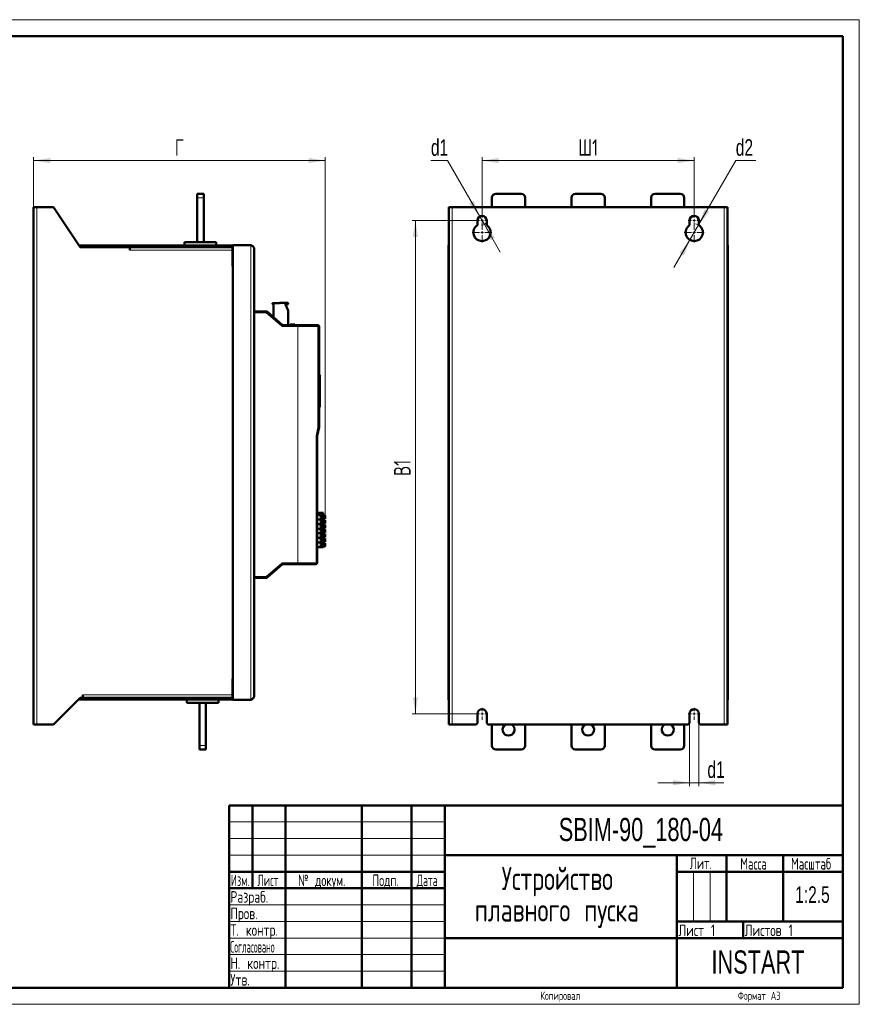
# Model space of a CAD drawing. Header units: millimetres. Extents: x 0 to 420, y 0 to 297.
# Tile 9 of 9: x 167 to 420, y 0 to 297. Entities that reach past the tile are written whole.
import ezdxf

# ---------------------------------------------------------------- set-up
doc = ezdxf.new("R2010")
doc.units = ezdxf.units.MM
doc.styles.add('SLDTEXTSTYLE0', font='TXT', dxfattribs={"width": 0.7, "bigfont": 'bigfont'})
doc.styles.add('SLDTEXTSTYLE1', font='TXT', dxfattribs={"width": 0.7})
doc.styles.add('SLDTEXTSTYLE2', font='TXT', dxfattribs={"width": 0.579176, "bigfont": 'bigfont'})
doc.styles.add('SLDTEXTSTYLE3', font='TXT', dxfattribs={"width": 0.646923, "bigfont": 'bigfont'})
doc.styles.add('SLDTEXTSTYLE4', font='TXT', dxfattribs={"width": 0.570891, "bigfont": 'bigfont'})
doc.styles.add('SLDTEXTSTYLE5', font='TXT', dxfattribs={"width": 0.585996, "bigfont": 'bigfont'})
doc.styles.add('SLDTEXTSTYLE6', font='TXT', dxfattribs={"width": 0.485474, "bigfont": 'bigfont'})
doc.dimstyles.new('SLDDIMSTYLE0', dxfattribs={"dimtxt": 5, "dimasz": 5, "dimexe": 0, "dimexo": 0.0625, "dimgap": 1.25, "dimtad": 2, "dimdec": 1, "dimlfac": 2.5, "dimrnd": 1e-09, "dimzin": 12, "dimdsep": 46, "dimtxsty": 'SLDTEXTSTYLE1', "dimsah": 1, "dimcen": 0.09, "dimadec": 0, "dimazin": 3, "dimtfac": 1, "dimtdec": 3, "dimtofl": 0, "dimtmove": 0, "dimatfit": 3, "dimfxl": 0, "dimfrac": 2, "dimtolj": 1, "dimtzin": 12, "dimarcsym": 0})
doc.dimstyles.new('SLDDIMSTYLE1', dxfattribs={"dimtxt": 5, "dimasz": 5, "dimexe": 0, "dimexo": 0.0625, "dimgap": 1.25, "dimtad": 0, "dimtih": 1, "dimtoh": 1, "dimdec": 1, "dimlfac": 2.5, "dimrnd": 1e-09, "dimzin": 12, "dimdsep": 46, "dimtxsty": 'SLDTEXTSTYLE1', "dimsah": 1, "dimcen": 0, "dimadec": 0, "dimazin": 3, "dimtfac": 1, "dimtdec": 3, "dimtmove": 0, "dimatfit": 3, "dimfxl": 0, "dimfrac": 2, "dimtolj": 1, "dimtzin": 12, "dimarcsym": 0})
doc.dimstyles.new('SLDDIMSTYLE2', dxfattribs={"dimtxt": 5, "dimasz": 5, "dimexe": 0, "dimexo": 0.0625, "dimgap": 1.25, "dimtad": 2, "dimdec": 1, "dimlfac": 2.5, "dimrnd": 1e-09, "dimzin": 12, "dimdsep": 46, "dimtxsty": 'SLDTEXTSTYLE1', "dimsah": 1, "dimcen": 0.09, "dimadec": 0, "dimazin": 3, "dimtfac": 1, "dimtdec": 3, "dimtmove": 0, "dimatfit": 0, "dimfxl": 0, "dimfrac": 2, "dimtolj": 1, "dimtzin": 12, "dimarcsym": 0})

# ---------------------------------------------------------------- blocks, each defined once
blk = doc.blocks.new('SW_NOTE_0')
at = {"color": 0, "linetype": 'Continuous', "lineweight": 0, "char_height": 7, "attachment_point": 2, "style": 'SLDTEXTSTYLE0'}
for s, insert in [('Устройство', (21.44, 9)), ('плавного пуска', (21.31, -0.5))]:
    blk.add_mtext(s, dxfattribs=dict(at, insert=insert))
blk = doc.blocks.new('_D_2')
at = {"color": 7, "linetype": 'Continuous', "lineweight": 0}
for p, q in [((171.01, 240.44), (171.01, 255.51)), ((258.97, 147.48), (258.97, 255.51)), ((171.01, 254.51), (258.97, 254.51))]:
    blk.add_line(p, q, dxfattribs=at)
at = {"color": 7, "linetype": 'Continuous', "lineweight": 18}
for points in [[(171.01, 254.51), (176.01, 253.74), (176.01, 255.28)], [(258.97, 254.51), (253.97, 255.28), (253.97, 253.74)]]:
    blk.add_solid(points, dxfattribs=at)
at = {"color": 7, "linetype": 'Continuous', "lineweight": 18, "insert": (213.57, 260.95), "char_height": 5, "attachment_point": 1, "style": 'SLDTEXTSTYLE0'}
blk.add_mtext('Г', dxfattribs=at)
blk = doc.blocks.new('_D_3')
at = {"color": 7, "linetype": 'Continuous', "lineweight": 0}
for p, q in [((295.79, 254.51), (290.82, 254.51)), ((305.53, 237.64), (295.79, 254.51)), ((306.93, 235.21), (305.53, 237.64)), ((306.93, 235.21), (311.74, 226.89))]:
    blk.add_line(p, q, dxfattribs=at)
at = {"color": 7, "linetype": 'Continuous', "lineweight": 18}
blk.add_arc((306.23, 236.43), 1.4, 264.4623, 359.5908, dxfattribs=at)
for points in [[(305.53, 237.64), (303.7, 242.35), (302.36, 241.58)], [(306.93, 235.21), (308.76, 230.5), (310.1, 231.27)]]:
    blk.add_solid(points, dxfattribs=at)
at = {"color": 7, "linetype": 'Continuous', "lineweight": 18, "insert": (290.82, 260.95), "char_height": 5, "attachment_point": 1, "style": 'SLDTEXTSTYLE1'}
blk.add_mtext('d1', dxfattribs=at)
blk = doc.blocks.new('_D_4')
at = {"color": 7, "linetype": 'Continuous', "lineweight": 0}
for p, q in [((371.53, 235.08), (382.75, 254.51)), ((382.75, 254.51), (388.79, 254.51)), ((368.93, 230.57), (371.53, 235.08)), ((368.93, 230.57), (364.12, 222.25))]:
    blk.add_line(p, q, dxfattribs=at)
at = {"color": 7, "linetype": 'Continuous', "lineweight": 18}
blk.add_arc((370.23, 232.83), 2.6, 57.6414, 81.0375, dxfattribs=at)
for points in [[(371.53, 235.08), (374.7, 239.02), (373.36, 239.79)], [(368.93, 230.57), (365.76, 226.63), (367.1, 225.86)]]:
    blk.add_solid(points, dxfattribs=at)
at = {"color": 7, "linetype": 'Continuous', "lineweight": 18, "insert": (382.75, 260.95), "char_height": 5, "attachment_point": 1, "style": 'SLDTEXTSTYLE1'}
blk.add_mtext('d2', dxfattribs=at)
blk = doc.blocks.new('_D_5')
at = {"color": 7, "linetype": 'Continuous', "lineweight": 0}
for p, q in [((306.23, 238.24), (306.23, 255.51)), ((370.23, 238.24), (370.23, 255.51)), ((306.23, 254.51), (370.23, 254.51))]:
    blk.add_line(p, q, dxfattribs=at)
at = {"color": 7, "linetype": 'Continuous', "lineweight": 18}
for points in [[(306.23, 254.51), (311.23, 253.74), (311.23, 255.28)], [(370.23, 254.51), (365.23, 255.28), (365.23, 253.74)]]:
    blk.add_solid(points, dxfattribs=at)
at = {"color": 7, "linetype": 'Continuous', "lineweight": 18, "insert": (335.21, 260.95), "char_height": 5, "attachment_point": 1, "style": 'SLDTEXTSTYLE0'}
blk.add_mtext('Ш1', dxfattribs=at)
blk = doc.blocks.new('_D_6')
at = {"color": 7, "linetype": 'Continuous', "lineweight": 0}
for p, q in [((304.42, 236.43), (285.13, 236.43)), ((286.13, 87.63), (286.13, 236.43)), ((304.42, 87.63), (285.13, 87.63))]:
    blk.add_line(p, q, dxfattribs=at)
at = {"color": 7, "linetype": 'Continuous', "lineweight": 18}
for points in [[(286.13, 236.43), (285.36, 231.43), (286.9, 231.43)], [(286.13, 87.63), (286.9, 92.63), (285.36, 92.63)]]:
    blk.add_solid(points, dxfattribs=at)
at = {"color": 7, "linetype": 'Continuous', "lineweight": 18, "insert": (279.68, 159.36), "char_height": 5, "attachment_point": 1, "rotation": 90, "style": 'SLDTEXTSTYLE0'}
blk.add_mtext('В1', dxfattribs=at)
blk = doc.blocks.new('_D_7')
at = {"color": 7, "linetype": 'Continuous', "lineweight": 0}
for p, q in [((368.83, 84.82), (368.83, 65.84)), ((371.63, 84.82), (371.63, 65.84)), ((368.83, 66.84), (359.21, 66.84)), ((368.83, 66.84), (371.63, 66.84)), ((371.63, 66.84), (379.16, 66.84))]:
    blk.add_line(p, q, dxfattribs=at)
at = {"color": 7, "linetype": 'Continuous', "lineweight": 18}
for points in [[(368.83, 66.84), (363.83, 67.6), (363.83, 66.07)], [(371.63, 66.84), (376.63, 66.07), (376.63, 67.6)]]:
    blk.add_solid(points, dxfattribs=at)
at = {"color": 7, "linetype": 'Continuous', "lineweight": 18, "insert": (374.19, 73.28), "char_height": 5, "attachment_point": 1, "style": 'SLDTEXTSTYLE1'}
blk.add_mtext('d1', dxfattribs=at)
blk = doc.blocks.new('SW_CENTERMARKSYMBOL_0')
at = {"color": 0, "linetype": 'Continuous', "lineweight": 18}
for p, q in [((-0.8, 0), (-1.8, 0)), ((0, 0), (-0.4, 0)), ((0, 0.8), (0, 1.8)), ((0, 0), (0, 0.4)), ((0, 0), (0, -0.4)), ((0, 0), (0.4, 0)), ((0.8, 0), (1.8, 0)), ((0, -0.8), (0, -1.8))]:
    blk.add_line(p, q, dxfattribs=at)
blk = doc.blocks.new('SW_CENTERMARKSYMBOL_1')
at = {"color": 0, "linetype": 'Continuous', "lineweight": 18}
for p, q in [((-0.8, 0), (-1.8, 0)), ((0, 0), (-0.4, 0)), ((0, 0.8), (0, 1.8)), ((0, 0), (0, 0.4)), ((0, 0), (0, -0.4)), ((0, 0), (0.4, 0)), ((0.8, 0), (1.8, 0)), ((0, -0.8), (0, -1.8))]:
    blk.add_line(p, q, dxfattribs=at)
blk = doc.blocks.new('SW_CENTERMARKSYMBOL_2')
at = {"color": 0, "linetype": 'Continuous', "lineweight": 18}
for p, q in [((0, 0.8), (0, 3)), ((-0.8, 0), (-3, 0)), ((0, 0), (-0.4, 0)), ((0, 0), (0, 0.4)), ((0, 0), (0, -0.4)), ((0, 0), (0.4, 0)), ((0.8, 0), (3, 0)), ((0, -0.8), (0, -3))]:
    blk.add_line(p, q, dxfattribs=at)
blk = doc.blocks.new('SW_CENTERMARKSYMBOL_3')
at = {"color": 0, "linetype": 'Continuous', "lineweight": 18}
for p, q in [((0, 0.8), (0, 3)), ((-0.8, 0), (-3, 0)), ((0, 0), (-0.4, 0)), ((0, 0), (0, 0.4)), ((0, 0), (0, -0.4)), ((0, 0), (0.4, 0)), ((0.8, 0), (3, 0)), ((0, -0.8), (0, -3))]:
    blk.add_line(p, q, dxfattribs=at)
blk = doc.blocks.new('SW_CENTERMARKSYMBOL_4')
at = {"color": 0, "linetype": 'Continuous', "lineweight": 18}
for p, q in [((-0.8, 0), (-1.8, 0)), ((0, 0), (-0.4, 0)), ((0, 0.8), (0, 1.8)), ((0, 0), (0, 0.4)), ((0, 0), (0, -0.4)), ((0, 0), (0.4, 0)), ((0.8, 0), (1.8, 0)), ((0, -0.8), (0, -1.8))]:
    blk.add_line(p, q, dxfattribs=at)
blk = doc.blocks.new('SW_CENTERMARKSYMBOL_5')
at = {"color": 0, "linetype": 'Continuous', "lineweight": 18}
for p, q in [((-0.8, 0), (-1.8, 0)), ((0, 0), (-0.4, 0)), ((0, 0.8), (0, 1.8)), ((0, 0), (0, 0.4)), ((0, 0), (0, -0.4)), ((0, 0), (0.4, 0)), ((0.8, 0), (1.8, 0)), ((0, -0.8), (0, -1.8))]:
    blk.add_line(p, q, dxfattribs=at)

msp = doc.modelspace()

# ---------------------------------------------------------------- linework, layer by layer
at = {"color": 7, "linetype": 'Continuous', "lineweight": 18}
for p, q in [((0, 297), (420, 297)), ((420, 297), (420, 0)), ((230, 55), (295, 55)), ((230, 50), (295, 50)), ((230, 45), (295, 45)), ((370, 40), (370, 25)), ((375, 40), (375, 25)), ((230, 30), (295, 30)), ((230, 25), (295, 25)), ((230, 20), (295, 20)), ((230, 15), (295, 15)), ((230, 10), (295, 10)), ((0, 0), (420, 0))]:
    msp.add_line(p, q, dxfattribs=at)
at = {"color": 7, "linetype": 'Continuous', "lineweight": 50}
for p, q in [((415, 292), (20, 292)), ((415, 5), (415, 292)), ((220.291, 244.507), (220.291, 243.307)), ((220.291, 244.507), (222.291, 244.507)), ((222.291, 244.507), (222.291, 243.307)), ((310.429, 244.507), (318.029, 244.507)), ((334.429, 244.507), (342.029, 244.507)), ((358.429, 244.507), (366.029, 244.507)), ((220.291, 243.307), (220.291, 229.907)), ((222.291, 243.307), (222.291, 229.907)), ((309.229, 240.427), (309.229, 243.307)), ((319.229, 243.307), (319.229, 240.427)), ((333.229, 240.427), (333.229, 243.307)), ((343.229, 243.307), (343.229, 240.427)), ((357.229, 240.427), (357.229, 243.307)), ((367.229, 243.307), (367.229, 240.427)), ((171.011, 84.427), (171.011, 240.427)), ((171.011, 240.427), (171.971, 240.427)), ((177.011, 240.427), (171.971, 240.427)), ((185.011, 228.427), (177.011, 240.427)), ((296.229, 84.427), (296.229, 240.427)), ((296.229, 240.427), (297.189, 240.427)), ((297.189, 240.427), (379.269, 240.427)), ((379.269, 240.427), (380.229, 240.427)), ((380.229, 240.427), (380.229, 84.427)), ((304.829, 235.018), (304.829, 236.427)), ((307.629, 236.427), (307.629, 235.018)), ((368.829, 235.018), (368.829, 236.427)), ((371.629, 236.427), (371.629, 235.018)), ((184.691, 228.907), (186.011, 228.907)), ((186.011, 228.427), (186.011, 228.907)), ((186.011, 228.907), (231.011, 228.907)), ((226.091, 229.907), (216.491, 229.907)), ((216.491, 229.907), (216.491, 228.907)), ((226.091, 229.907), (226.091, 228.907)), ((231.011, 228.427), (231.011, 228.907)), ((231.091, 228.9), (231.011, 228.907)), ((231.091, 229.027), (231.091, 91.827)), ((236.531, 229.027), (231.091, 229.027)), ((296.129, 91.827), (296.129, 229.027)), ((296.129, 229.027), (296.229, 229.027)), ((380.329, 229.027), (380.229, 229.027)), ((380.329, 229.027), (380.329, 91.827)), ((200.011, 228.427), (185.011, 228.427)), ((186.011, 228.427), (231.011, 228.427)), ((200.011, 227.467), (200.011, 228.427)), ((231.011, 228.427), (231.011, 227.467)), ((231.011, 222.667), (231.011, 227.467)), ((237.491, 92.787), (237.491, 228.067)), ((231.011, 222.667), (231.091, 222.667)), ((243.035, 211.407), (243.035, 211.187)), ((245.075, 211.447), (243.075, 211.447)), ((243.075, 211.147), (243.315, 211.147)), ((243.355, 211.107), (243.355, 207.24)), ((245.115, 211.507), (245.115, 211.487)), ((247.715, 211.547), (245.155, 211.547)), ((247.755, 209.267), (246.979, 211.091)), ((247.015, 211.147), (247.715, 211.147)), ((247.755, 211.187), (247.755, 211.507)), ((241.142, 209.027), (237.491, 209.027)), ((245.978, 204.968), (241.404, 208.929)), ((247.755, 204.871), (247.755, 209.267)), ((248.544, 205.071), (248.395, 205.071)), ((248.395, 205.071), (248.395, 204.871)), ((248.544, 205.071), (248.544, 204.871)), ((249.795, 205.071), (248.544, 205.071)), ((249.795, 205.071), (249.795, 204.871)), ((250.654, 204.871), (246.24, 204.871)), ((256.691, 204.871), (250.654, 204.871)), ((257.091, 204.471), (257.091, 174.067)), ((257.251, 189.867), (257.091, 189.867)), ((257.251, 188.239), (257.091, 188.239)), ((257.211, 187.949), (257.091, 187.949)), ((257.291, 189.827), (257.291, 188.977)), ((257.291, 188.977), (257.291, 188.433)), ((257.291, 188.433), (257.291, 188.199)), ((257.291, 188.199), (257.291, 188.052)), ((257.291, 188.052), (257.291, 187.869)), ((257.291, 187.869), (257.291, 187.642)), ((257.291, 187.642), (257.291, 184.835)), ((257.091, 184.462), (257.211, 184.462)), ((257.295, 186.682), (257.291, 186.682)), ((257.295, 186.48), (257.291, 186.48)), ((257.295, 186.443), (257.291, 186.443)), ((257.295, 186.438), (257.291, 186.438)), ((257.295, 186.038), (257.291, 186.038)), ((257.295, 186.033), (257.291, 186.033)), ((257.295, 185.962), (257.291, 185.962)), ((257.295, 185.934), (257.291, 185.934)), ((257.295, 185.902), (257.291, 185.902)), ((257.295, 185.783), (257.291, 185.783)), ((257.295, 185.632), (257.291, 185.632)), ((257.295, 185.552), (257.291, 185.552)), ((257.295, 185.517), (257.291, 185.517)), ((257.295, 185.417), (257.291, 185.417)), ((257.295, 185.302), (257.291, 185.302)), ((257.295, 185.297), (257.291, 185.297)), ((257.295, 185.005), (257.291, 185.005)), ((257.295, 185), (257.291, 185)), ((257.295, 184.923), (257.291, 184.923)), ((257.291, 184.835), (257.291, 184.542)), ((257.291, 184.542), (257.291, 182.881)), ((257.295, 186.038), (257.295, 186.438)), ((257.295, 185.883), (257.295, 185.895)), ((257.295, 185.517), (257.295, 185.417)), ((257.295, 185.005), (257.295, 185.297)), ((257.295, 184.923), (257.295, 184.988)), ((257.091, 182.694), (257.251, 182.694)), ((257.291, 182.881), (257.291, 182.734)), ((257.291, 182.734), (257.291, 182.529)), ((257.291, 182.529), (257.291, 182.067)), ((257.291, 182.067), (257.291, 181.107)), ((257.091, 181.067), (257.251, 181.067)), ((257.091, 180.055), (257.211, 180.055)), ((256.491, 171.467), (257.091, 174.067)), ((256.491, 133.183), (256.491, 171.467)), ((256.491, 170.467), (256.491, 134.263)), ((256.531, 148.267), (256.491, 148.267)), ((256.491, 147.667), (256.531, 147.667)), ((256.531, 146.267), (256.491, 146.267)), ((256.531, 147.667), (256.531, 148.267)), ((256.531, 148.267), (258.331, 148.267)), ((256.531, 147.667), (258.331, 147.667)), ((256.531, 146.267), (256.531, 147.667)), ((256.531, 144.867), (256.531, 146.267)), ((256.531, 146.267), (258.331, 146.267)), ((258.331, 147.667), (258.331, 148.267)), ((258.331, 146.267), (258.331, 147.667)), ((258.771, 147.467), (258.331, 147.467)), ((258.971, 146.467), (258.331, 146.467)), ((258.331, 144.867), (258.331, 146.267)), ((258.771, 146.067), (258.331, 146.067)), ((258.771, 147.467), (258.771, 146.946)), ((258.771, 147.467), (258.971, 147.467)), ((258.971, 146.946), (258.771, 146.946)), ((258.771, 146.067), (258.771, 145.546)), ((258.771, 146.067), (258.971, 146.067)), ((258.971, 145.546), (258.771, 145.546)), ((258.971, 147.467), (258.971, 146.946)), ((258.971, 146.946), (258.971, 146.467)), ((258.971, 146.067), (258.971, 145.546)), ((258.971, 145.546), (258.971, 145.067)), ((256.491, 144.867), (256.531, 144.867)), ((256.531, 143.467), (256.491, 143.467)), ((256.531, 144.867), (258.331, 144.867)), ((256.531, 143.467), (256.531, 144.867)), ((256.531, 142.067), (256.531, 143.467)), ((256.531, 143.467), (258.331, 143.467)), ((258.971, 145.067), (258.331, 145.067)), ((258.331, 143.467), (258.331, 144.867)), ((258.771, 144.667), (258.331, 144.667)), ((258.971, 143.667), (258.331, 143.667)), ((258.331, 142.067), (258.331, 143.467)), ((258.771, 143.267), (258.331, 143.267)), ((258.771, 144.667), (258.971, 144.667)), ((258.771, 144.667), (258.771, 144.146)), ((258.971, 144.146), (258.771, 144.146)), ((258.771, 143.267), (258.771, 142.746)), ((258.771, 143.267), (258.971, 143.267)), ((258.971, 142.746), (258.771, 142.746)), ((258.971, 144.667), (258.971, 144.146)), ((258.971, 144.146), (258.971, 143.667)), ((258.971, 143.267), (258.971, 142.746)), ((258.971, 142.746), (258.971, 142.267)), ((256.491, 142.067), (256.531, 142.067)), ((256.531, 140.667), (256.491, 140.667)), ((256.531, 142.067), (258.331, 142.067)), ((256.531, 140.667), (256.531, 142.067)), ((256.531, 139.267), (256.531, 140.667)), ((256.531, 140.667), (258.331, 140.667)), ((258.971, 142.267), (258.331, 142.267)), ((258.331, 140.667), (258.331, 142.067)), ((258.771, 141.867), (258.331, 141.867)), ((258.971, 140.867), (258.331, 140.867)), ((258.331, 139.267), (258.331, 140.667)), ((258.771, 140.467), (258.331, 140.467)), ((258.771, 141.867), (258.971, 141.867)), ((258.771, 141.867), (258.771, 141.346)), ((258.971, 141.346), (258.771, 141.346)), ((258.771, 140.467), (258.771, 139.946)), ((258.771, 140.467), (258.971, 140.467)), ((258.971, 139.946), (258.771, 139.946)), ((258.971, 141.867), (258.971, 141.346)), ((258.971, 141.346), (258.971, 140.867)), ((258.971, 140.467), (258.971, 139.946)), ((258.971, 139.946), (258.971, 139.467)), ((256.491, 139.267), (256.531, 139.267)), ((256.491, 137.867), (256.531, 137.867)), ((256.531, 139.267), (258.331, 139.267)), ((256.531, 137.867), (256.531, 139.267)), ((256.531, 137.867), (258.331, 137.867)), ((258.971, 139.467), (258.331, 139.467)), ((258.331, 137.867), (258.331, 139.267)), ((258.771, 139.067), (258.331, 139.067)), ((258.971, 138.067), (258.331, 138.067)), ((258.771, 139.067), (258.971, 139.067)), ((258.771, 139.067), (258.771, 138.546)), ((258.971, 138.546), (258.771, 138.546)), ((258.971, 139.067), (258.971, 138.546)), ((258.971, 138.546), (258.971, 138.067)), ((241.404, 128.724), (245.978, 132.685)), ((246.24, 132.783), (250.654, 132.783)), ((250.654, 132.783), (256.091, 132.783)), ((237.491, 128.627), (241.142, 128.627)), ((231.011, 93.387), (231.011, 98.187)), ((231.091, 98.187), (231.011, 98.187)), ((177.011, 84.427), (185.011, 92.427)), ((185.011, 92.427), (185.811, 92.427)), ((185.811, 92.427), (185.811, 93.387)), ((186.011, 92.427), (185.811, 92.427)), ((186.011, 92.427), (186.011, 91.947)), ((231.011, 92.427), (186.011, 92.427)), ((231.011, 93.387), (231.011, 92.427)), ((231.011, 92.427), (231.011, 91.947)), ((186.011, 91.947), (184.531, 91.947)), ((231.011, 91.947), (186.011, 91.947)), ((217.19, 91.947), (217.19, 90.947)), ((217.19, 90.947), (226.79, 90.947)), ((220.99, 90.947), (220.99, 78.036)), ((222.99, 90.947), (222.99, 78.036)), ((226.79, 90.947), (226.79, 91.947)), ((231.011, 91.947), (231.091, 91.953)), ((231.091, 91.827), (236.531, 91.827)), ((296.129, 91.827), (296.229, 91.827)), ((380.329, 91.827), (380.229, 91.827)), ((304.829, 87.627), (304.829, 84.827)), ((307.629, 84.827), (307.629, 87.627)), ((368.829, 87.627), (368.829, 84.827)), ((371.629, 84.827), (371.629, 87.627)), ((171.971, 84.427), (171.011, 84.427)), ((171.971, 84.427), (177.011, 84.427)), ((297.189, 84.427), (296.229, 84.427)), ((304.429, 84.427), (297.189, 84.427)), ((304.429, 84.427), (304.829, 84.827)), ((307.629, 84.827), (308.029, 84.427)), ((368.429, 84.427), (308.029, 84.427)), ((309.229, 78.036), (309.229, 84.427)), ((319.229, 84.427), (319.229, 78.036)), ((333.229, 78.036), (333.229, 84.427)), ((343.229, 84.427), (343.229, 78.036)), ((357.229, 78.036), (357.229, 84.427)), ((367.229, 84.427), (367.229, 78.036)), ((368.429, 84.427), (368.829, 84.827)), ((371.629, 84.827), (372.029, 84.427)), ((379.269, 84.427), (372.029, 84.427)), ((380.229, 84.427), (379.269, 84.427)), ((220.99, 78.036), (220.99, 76.836)), ((222.99, 78.036), (222.99, 76.836)), ((220.99, 76.836), (222.99, 76.836)), ((318.029, 76.836), (310.429, 76.836)), ((342.029, 76.836), (334.429, 76.836)), ((366.029, 76.836), (358.429, 76.836)), ((230, 60), (415, 60)), ((230, 60), (230, 5)), ((237, 35), (237, 60)), ((247, 60), (247, 5)), ((270, 60), (270, 5)), ((285, 60), (285, 5)), ((295, 60), (295, 5)), ((295, 45), (415, 45)), ((365, 45), (365, 5)), ((380, 45), (380, 25)), ((397, 45), (397, 25)), ((230, 40), (295, 40)), ((365, 40), (415, 40)), ((230, 35), (295, 35)), ((365, 25), (415, 25)), ((385, 25), (385, 20)), ((295, 20), (415, 20)), ((20, 5), (415, 5))]:
    msp.add_line(p, q, dxfattribs=at)
at = {"color": 9, "linetype": 'Continuous', "lineweight": 18}
for p, q in [((220.291, 243.307), (222.291, 243.307)), ((171.971, 240.427), (171.971, 84.427)), ((297.189, 240.427), (297.189, 84.427)), ((379.269, 84.427), (379.269, 240.427)), ((236.531, 229.027), (236.531, 91.827)), ((231.011, 227.467), (200.011, 227.467)), ((231.091, 228.412), (231.032, 228.407)), ((230.991, 222.667), (231.011, 222.667)), ((230.991, 98.187), (230.991, 222.667)), ((237.491, 208.627), (241.142, 208.627)), ((241.142, 208.627), (241.142, 209.027)), ((241.142, 208.627), (241.404, 208.929)), ((241.142, 208.627), (245.716, 204.666)), ((245.716, 204.666), (245.978, 204.968)), ((246.24, 204.871), (246.24, 204.471)), ((246.24, 204.471), (250.654, 204.471)), ((250.654, 204.471), (250.654, 204.871)), ((250.654, 204.471), (250.654, 133.183)), ((250.654, 204.471), (250.727, 204.471)), ((250.727, 133.183), (250.727, 204.471)), ((250.727, 204.471), (256.765, 204.471)), ((256.765, 204.471), (256.765, 174.112)), ((256.765, 204.471), (257.091, 204.471)), ((257.091, 189.009), (257.251, 189.009)), ((257.251, 188.404), (257.091, 188.404)), ((257.251, 188.076), (257.091, 188.076)), ((257.211, 187.665), (257.091, 187.665)), ((257.211, 187.665), (257.211, 187.949)), ((257.211, 184.829), (257.211, 187.665)), ((257.251, 189.009), (257.251, 189.867)), ((257.251, 188.404), (257.251, 189.009)), ((257.251, 188.239), (257.251, 188.404)), ((257.251, 188.076), (257.251, 188.239)), ((257.251, 187.939), (257.251, 188.076)), ((257.091, 184.829), (257.211, 184.829)), ((257.211, 184.462), (257.211, 184.829)), ((257.251, 182.857), (257.251, 184.473)), ((257.091, 182.857), (257.251, 182.857)), ((257.091, 182.529), (257.291, 182.529)), ((257.251, 181.924), (257.091, 181.924)), ((257.251, 182.694), (257.251, 182.857)), ((257.251, 181.067), (257.251, 181.924)), ((256.765, 174.112), (256.165, 171.512)), ((256.165, 171.512), (256.165, 133.183)), ((245.716, 132.987), (241.142, 129.027)), ((245.716, 132.987), (245.978, 132.685)), ((250.654, 133.183), (246.24, 133.183)), ((246.24, 133.183), (246.24, 132.783)), ((250.654, 132.783), (250.654, 133.183)), ((250.727, 133.183), (250.654, 133.183)), ((256.165, 133.183), (250.727, 133.183)), ((256.491, 133.183), (256.165, 133.183)), ((241.142, 129.027), (237.491, 129.027)), ((241.142, 129.027), (241.404, 128.724)), ((241.142, 128.627), (241.142, 129.027)), ((231.011, 98.187), (230.991, 98.187)), ((185.811, 93.387), (231.011, 93.387)), ((231.032, 92.446), (231.091, 92.441)), ((220.99, 78.036), (222.99, 78.036))]:
    msp.add_line(p, q, dxfattribs=at)
at = {"color": 9, "linetype": 'Continuous', "lineweight": 18, "flags": 128}
for points in [[(257.291, 187.642), (257.289, 187.647), (257.285, 187.651), (257.277, 187.655), (257.267, 187.658), (257.255, 187.661), (257.241, 187.663), (257.226, 187.665), (257.211, 187.665)], [(257.251, 188.076), (257.259, 188.076), (257.266, 188.074), (257.273, 188.072), (257.279, 188.069), (257.284, 188.065), (257.288, 188.061), (257.29, 188.057), (257.291, 188.052)], [(257.291, 182.881), (257.29, 182.876), (257.288, 182.872), (257.284, 182.868), (257.279, 182.864), (257.273, 182.861), (257.266, 182.859), (257.259, 182.858), (257.251, 182.857)]]:
    msp.add_lwpolyline(points, dxfattribs=at)
at = {"color": 7, "linetype": 'Continuous', "lineweight": 50, "flags": 128}
for points in [[(258.187, 146.967), (258.163, 147.196), (258.096, 147.391), (257.996, 147.521), (257.878, 147.567), (257.76, 147.521), (257.66, 147.391), (257.593, 147.196), (257.569, 146.967), (257.593, 146.737), (257.66, 146.542), (257.76, 146.412), (257.878, 146.367), (257.996, 146.412), (258.096, 146.542), (258.163, 146.737), (258.187, 146.967)], [(258.187, 145.567), (258.163, 145.796), (258.096, 145.991), (257.996, 146.121), (257.878, 146.167), (257.76, 146.121), (257.66, 145.991), (257.593, 145.796), (257.569, 145.567), (257.593, 145.337), (257.66, 145.142), (257.76, 145.012), (257.878, 144.967), (257.996, 145.012), (258.096, 145.142), (258.163, 145.337), (258.187, 145.567)], [(258.187, 144.167), (258.163, 144.396), (258.096, 144.591), (257.996, 144.721), (257.878, 144.767), (257.76, 144.721), (257.66, 144.591), (257.593, 144.396), (257.569, 144.167), (257.593, 143.937), (257.66, 143.742), (257.76, 143.612), (257.878, 143.567), (257.996, 143.612), (258.096, 143.742), (258.163, 143.937), (258.187, 144.167)], [(258.187, 142.767), (258.163, 142.996), (258.096, 143.191), (257.996, 143.321), (257.878, 143.367), (257.76, 143.321), (257.66, 143.191), (257.593, 142.996), (257.569, 142.767), (257.593, 142.537), (257.66, 142.342), (257.76, 142.212), (257.878, 142.167), (257.996, 142.212), (258.096, 142.342), (258.163, 142.537), (258.187, 142.767)], [(258.187, 141.367), (258.163, 141.596), (258.096, 141.791), (257.996, 141.921), (257.878, 141.967), (257.76, 141.921), (257.66, 141.791), (257.593, 141.596), (257.569, 141.367), (257.593, 141.137), (257.66, 140.942), (257.76, 140.812), (257.878, 140.767), (257.996, 140.812), (258.096, 140.942), (258.163, 141.137), (258.187, 141.367)], [(258.187, 139.967), (258.163, 140.196), (258.096, 140.391), (257.996, 140.521), (257.878, 140.567), (257.76, 140.521), (257.66, 140.391), (257.593, 140.196), (257.569, 139.967), (257.593, 139.737), (257.66, 139.542), (257.76, 139.412), (257.878, 139.367), (257.996, 139.412), (258.096, 139.542), (258.163, 139.737), (258.187, 139.967)], [(258.187, 138.567), (258.163, 138.796), (258.096, 138.991), (257.996, 139.121), (257.878, 139.167), (257.76, 139.121), (257.66, 138.991), (257.593, 138.796), (257.569, 138.567), (257.593, 138.337), (257.66, 138.142), (257.76, 138.012), (257.878, 137.967), (257.996, 138.012), (258.096, 138.142), (258.163, 138.337), (258.187, 138.567)]]:
    msp.add_lwpolyline(points, dxfattribs=at)
at = {"color": 7, "linetype": 'Continuous', "lineweight": 50}
for centre, radius, start, end in [((310.429, 243.307), 1.2, 90, 180), ((318.029, 243.307), 1.2, 0, 90), ((334.429, 243.307), 1.2, 90, 180), ((342.029, 243.307), 1.2, 0, 90), ((358.429, 243.307), 1.2, 90, 180), ((366.029, 243.307), 1.2, 0, 90), ((306.229, 236.427), 1.4, 0, 180), ((370.229, 236.427), 1.4, 0, 180), ((306.229, 232.827), 2.6, 122.57897, 57.42103), ((370.229, 232.827), 2.6, 122.57897, 57.42103), ((231.011, 228.406), 0.0208, 4.58122, 90), ((231.531, 228.447), 0.501, 184.58122, 208.53376), ((243.075, 211.407), 0.04, 90, 180), ((243.075, 211.187), 0.04, 180, 270), ((243.315, 211.107), 0.04, 0, 90), ((245.075, 211.487), 0.04, 270, 0), ((245.155, 211.507), 0.04, 90, 180), ((247.015, 211.107), 0.04, 90, 203.0513), ((247.715, 211.507), 0.04, 0, 90), ((247.715, 211.187), 0.04, 270, 0), ((241.142, 208.627), 0.4, 49.11289, 90), ((246.24, 205.271), 0.4, 229.11289, 270), ((257.211, 187.869), 0.08, 0, 90), ((257.251, 189.827), 0.04, 0, 90), ((257.251, 188.199), 0.04, 0, 90), ((257.211, 184.542), 0.08, 270, 0), ((257.251, 182.734), 0.04, 270, 0), ((257.211, 180.135), 0.08, 271.37421, 359.98527), ((257.251, 181.107), 0.04, 270, 0), ((246.24, 132.383), 0.4, 90, 130.88711), ((241.142, 129.027), 0.4, 270, 310.88711), ((231.011, 92.447), 0.0208, 270, 355.41878), ((231.531, 92.406), 0.501, 151.46624, 175.41878), ((306.229, 87.627), 1.4, 0, 180), ((370.229, 87.627), 1.4, 0, 180), ((314.229, 82.836), 1.8, 117.88029, 62.11971), ((338.229, 82.836), 1.8, 117.88029, 62.11971), ((362.229, 82.836), 1.8, 117.88029, 62.11971), ((310.429, 78.036), 1.2, 180, 270), ((318.029, 78.036), 1.2, 270, 0), ((334.429, 78.036), 1.2, 180, 270), ((342.029, 78.036), 1.2, 270, 0), ((358.429, 78.036), 1.2, 180, 270), ((366.029, 78.036), 1.2, 270, 0)]:
    msp.add_arc(centre, radius, start, end, dxfattribs=at)
at = {"color": 9, "linetype": 'Continuous', "lineweight": 18}
for centre, radius, start, end in [((250.129, 204.567), 0.606, 350.82215, 30.06145), ((256.167, 204.567), 0.606, 350.82215, 30.06145), ((257.254, 188.973), 0.0367, 6.8273, 95.49257), ((257.256, 188.44), 0.0357, 261.95053, 348.57825), ((257.231, 185.072), 0.244, 265.33351, 284.26318), ((250.129, 133.086), 0.606, 329.93855, 9.17785), ((255.567, 133.086), 0.606, 329.93855, 9.17785)]:
    msp.add_arc(centre, radius, start, end, dxfattribs=at)
at = {"color": 7, "linetype": 'Continuous', "lineweight": 50}
for centre, start_param in [((256.691, 174.112), 0.0002986), ((256.091, 171.512), 0.0004579)]:
    msp.add_ellipse(centre, major_axis=(0.4, -0.046), ratio=0.0210712, start_param=start_param, end_param=1.3878481, dxfattribs=at)
for points, knots in [([(236.531, 229.027), (236.659, 228.945), (236.915, 228.782), (237.237, 228.537), (237.451, 228.299), (237.478, 228.142), (237.491, 228.067)], [0, 0, 0, 0, 0.254649, 0.5095407, 0.7644336, 1, 1, 1, 1]), ([(257.251, 181.924), (257.251, 181.924), (257.262, 181.946), (257.282, 181.989), (257.288, 182.044), (257.291, 182.067)], [0, 0, 0, 0, 0.0137356, 0.5829716, 1, 1, 1, 1]), ([(257.211, 180.607), (257.211, 180.629), (257.211, 180.729), (257.211, 180.888), (257.211, 181.019), (257.211, 181.067)], [0, 0, 0, 0, 0.1494851, 0.6937241, 1, 1, 1, 1]), ([(257.291, 180.995), (257.291, 180.972), (257.291, 180.873), (257.291, 180.75), (257.291, 180.66), (257.291, 180.64)], [0, 0, 0, 0, 0.1925212, 0.8270147, 1, 1, 1, 1]), ([(257.291, 180.64), (257.291, 180.582), (257.291, 180.437), (257.291, 180.313), (257.291, 180.277), (257.291, 180.272)], [0, 0, 0, 0, 0.37538797, 0.92395605, 1, 1, 1, 1]), ([(237.491, 92.787), (237.476, 92.705), (237.446, 92.542), (237.216, 92.297), (236.896, 92.059), (236.649, 91.902), (236.531, 91.827)], [0, 0, 0, 0, 0.254649, 0.5095407, 0.7644336, 1, 1, 1, 1])]:
    msp.add_open_spline(points, degree=3, knots=knots, dxfattribs=at)
at = {"color": 9, "linetype": 'Continuous', "lineweight": 18}
for points in [[(245.716, 204.666), (245.795, 204.61), (245.952, 204.497), (246.144, 204.48), (246.24, 204.471)], [(246.24, 133.183), (246.144, 133.174), (245.952, 133.156), (245.795, 133.044), (245.716, 132.987)]]:
    msp.add_open_spline(points, degree=3, dxfattribs=at)
at = {"color": 7, "linetype": 'Continuous', "lineweight": 50}
for points in [[(256.691, 204.871), (256.743, 204.865), (256.848, 204.853), (256.98, 204.76), (257.073, 204.628), (257.085, 204.523), (257.091, 204.471)], [(256.491, 133.183), (256.485, 133.13), (256.473, 133.025), (256.38, 132.893), (256.248, 132.801), (256.143, 132.789), (256.091, 132.783)]]:
    msp.add_open_spline(points, degree=3, dxfattribs=at)
at = {"color": 9, "linetype": 'Continuous', "lineweight": 18}
msp.add_open_spline([(257.211, 180.067), (257.211, 180.068), (257.211, 180.072), (257.211, 180.201), (257.211, 180.389), (257.211, 180.54), (257.211, 180.607)], degree=3, knots=[0, 0, 0, 0, 0.2952536, 0.6028083, 0.8249091, 1, 1, 1, 1], dxfattribs=at)

# ---------------------------------------------------------------- block references
at = {"color": 7, "linetype": 'Continuous', "lineweight": 0}
for name, p in [('SW_CENTERMARKSYMBOL_0', (306.229, 236.427)), ('SW_CENTERMARKSYMBOL_1', (370.229, 236.427)), ('SW_CENTERMARKSYMBOL_2', (306.229, 232.827)), ('SW_CENTERMARKSYMBOL_3', (370.229, 232.827)), ('SW_CENTERMARKSYMBOL_4', (306.229, 87.627)), ('SW_CENTERMARKSYMBOL_5', (370.229, 87.627)), ('SW_NOTE_0', (307.492, 32.466))]:
    msp.add_blockref(name, p, dxfattribs=at)

# ---------------------------------------------------------------- texts
for s, insert, char_height, attachment_point, style in [('SBIM-90_180-04', (354.135, 56.238), 7, 2, 'SLDTEXTSTYLE1'), ('Лит.', (372.202, 44.271), 3.5, 2, 'SLDTEXTSTYLE3'), ('Масса', (388.11, 44.141), 3.5, 2, 'SLDTEXTSTYLE3'), ('Масштаб', (405.462, 44.141), 3.5, 2, 'SLDTEXTSTYLE3'), ('Изм.', (233.293, 39.141), 3.5, 2, 'SLDTEXTSTYLE5'), ('Лист', (241.677, 39.141), 3.5, 2, 'SLDTEXTSTYLE2'), ('№ докум.', (257.889, 39.141), 3.5, 2, 'SLDTEXTSTYLE3'), ('Подп.', (277.122, 39.141), 3.5, 2, 'SLDTEXTSTYLE3'), ('Дата', (289.693, 39.141), 3.5, 2, 'SLDTEXTSTYLE4'), ('1:2.5', (405.875, 35.597), 5, 2, 'SLDTEXTSTYLE1'), ('Разраб.', (230.332, 34.153), 3.5, 1, 'SLDTEXTSTYLE0'), ('Пров.', (230.332, 29.153), 3.5, 1, 'SLDTEXTSTYLE0'), ('Т. контр.', (230.332, 24.153), 3.5, 1, 'SLDTEXTSTYLE0'), ('Лист 1', (365.466, 24.073), 3.5, 1, 'SLDTEXTSTYLE0'), ('Листов 1', (385.466, 24.073), 3.5, 1, 'SLDTEXTSTYLE0'), ('Согласовано', (230.303, 19.087), 3.5, 1, 'SLDTEXTSTYLE6'), ('INSTART', (389.435, 16.249), 7, 2, 'SLDTEXTSTYLE1'), ('Н. контр.', (230.332, 14.153), 3.5, 1, 'SLDTEXTSTYLE0'), ('Утв.', (230.332, 9.153), 3.5, 1, 'SLDTEXTSTYLE0'), ('Копировал', (329.804, 3.839), 2.5, 2, 'SLDTEXTSTYLE0'), ('Формат А3', (389.811, 3.839), 2.5, 2, 'SLDTEXTSTYLE0')]:
    msp.add_mtext(s, dxfattribs=dict(at, insert=insert, char_height=char_height, attachment_point=attachment_point, style=style))

# ---------------------------------------------------------------- dimensions: what is measured, and where the dimension line sits
at = {"color": 7, "linetype": 'Continuous', "lineweight": 18}
for p1, p2, text, picture, middle in [((305.529, 237.639), (306.929, 235.214), 'd1', '_D_3', (293.305, 258.323)), ((371.529, 235.078), (368.929, 230.575), 'd2', '_D_4', (385.767, 258.323))]:
    dim = msp.add_diameter_dim_2p(p1=p1, p2=p2, text=text, dimstyle='SLDDIMSTYLE1', override={"dimpost": '<>'}, dxfattribs=at)
    dim.commit()
    dim.dimension.update_dxf_attribs({"geometry": picture, "text_midpoint": middle, "dimtype": 163})
for base, p1, p2, text, dimstyle, picture, middle in [((258.971, 254.507), (171.011, 240.427), (258.971, 147.467), 'Г', 'SLDDIMSTYLE0', '_D_2', (214.991, 254.507)), ((370.229, 254.507), (306.229, 238.227), (370.229, 238.227), 'Ш1', 'SLDDIMSTYLE0', '_D_5', (338.229, 254.507)), ((371.629, 66.836), (368.829, 84.827), (371.629, 84.827), 'd1', 'SLDDIMSTYLE2', '_D_7', (376.676, 66.836))]:
    dim = msp.add_linear_dim(base=base, p1=p1, p2=p2, text=text, dimstyle=dimstyle, dxfattribs=at)
    dim.commit()
    dim.dimension.update_dxf_attribs({"geometry": picture, "text_midpoint": middle, "dimtype": 160})
dim = msp.add_linear_dim(base=(286.129, 236.427), p1=(304.429, 87.627), p2=(304.429, 236.427), angle=90, text='В1', dimstyle='SLDDIMSTYLE0', dxfattribs=at)
dim.commit()
dim.dimension.update_dxf_attribs({"geometry": '_D_6', "text_midpoint": (286.129, 162.027), "dimtype": 160})

doc.saveas('drawing.dxf')
